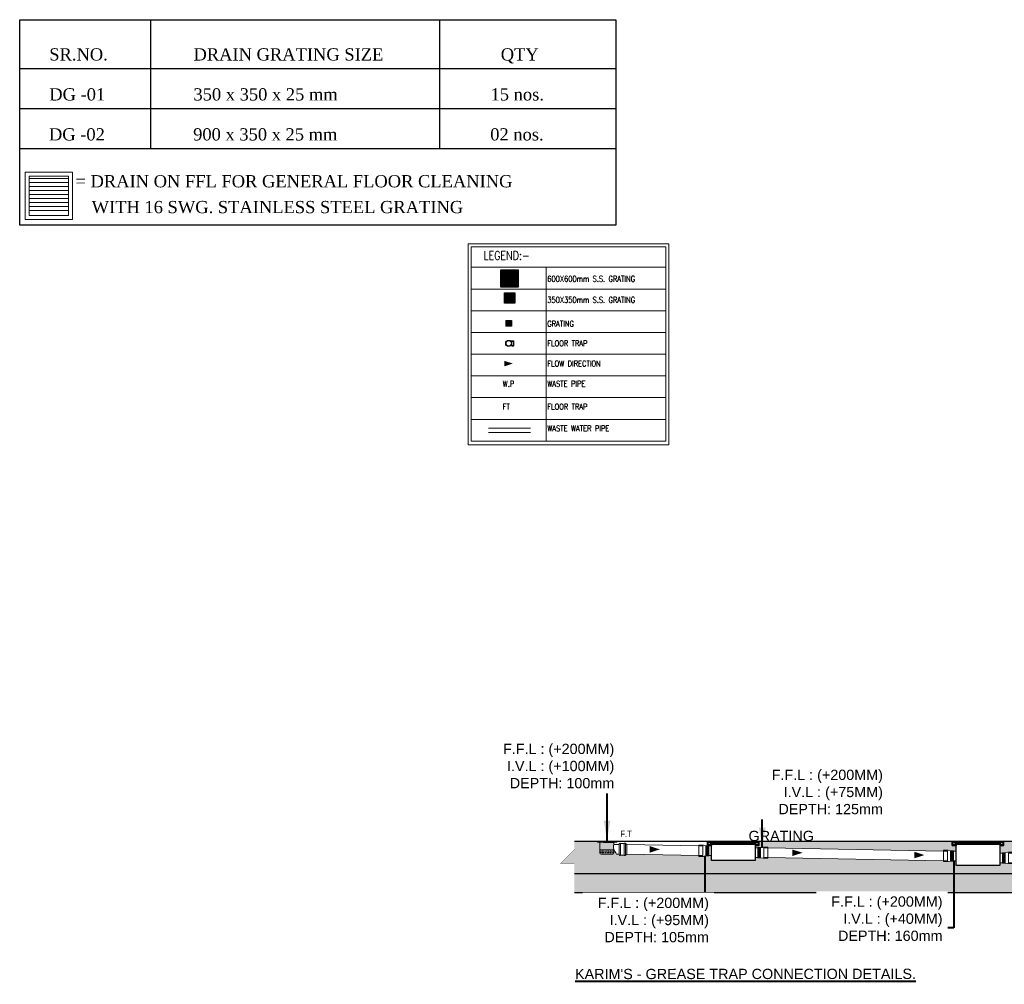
# Model space of a CAD drawing. Header units: inches. Extents: x 113025 to 158499, y 12149 to 30915.
# Tile 10 of 167: x 122604 to 122849, y 22280 to 22521. Entities that reach past the tile are written whole.
import ezdxf
from ezdxf.enums import TextEntityAlignment as Align

# ---------------------------------------------------------------- set-up
doc = ezdxf.new("R2010")
doc.units = ezdxf.units.IN
doc.header["$MEASUREMENT"] = 0
doc.linetypes.add('ACAD_ISO11W100', pattern=[33, 12, -3, 12, -3, 0, -3])
doc.layers.add('00-ABM-GRATING', color=160, linetype='Continuous')
doc.layers.add('SYM-GRATING', color=8, linetype='Continuous')
for name, color, linetype, lineweight in [('00-ABM-TEXT', 7, 'Continuous', 13), ('A-TEXTS', 4, 'Continuous', 0), ('BORDER', 7, 'Continuous', 40), ('CKD Dimensions', 3, 'Continuous', 0), ('eqp', 3, 'Continuous', 9), ('Flow Direction', 1, 'Continuous', 0), ('JMT SOIL PIPE', 4, 'Continuous', 0), ('JMT-P-WASTE', 3, 'Continuous', 0), ('P-Waste', 4, 'ACAD_ISO11W100', 0), ('P2 WASTE', 3, 'Continuous', 0), ('PP-SECTION LINE', 6, 'Continuous', 25), ('PP-TEXT', 7, 'Continuous', 40), ('PP-Waste Pipe', 3, 'Continuous', 25), ('TABLES', 7, 'Continuous', 13), ('WALLS', 7, 'Continuous', 30)]:
    doc.layers.add(name, color=color, linetype=linetype, lineweight=lineweight)
doc.styles.add('$0$JMT_150', font='romans.shx', dxfattribs={"width": 0.8, "height": 270})
doc.styles.get("Standard").update_dxf_attribs({"font": 'arial.ttf', "height": 6})
doc.styles.add('TIMES NEW ROMAN', font='times.ttf')
doc.styles.add('TXT1', font='times.ttf')
doc.styles.add('WMF-Arial1', font='arial.ttf')
doc.dimstyles.new('PP-DIM', dxfattribs={"dimtxt": 4, "dimasz": 1, "dimexe": 1, "dimexo": 1, "dimgap": 0.09, "dimtad": 0, "dimdec": 0, "dimzin": 0, "dimdsep": 46, "dimlunit": 4, "dimtxsty": 'TIMES NEW ROMAN', "dimblk": 'ARCHTICK', "dimcen": 0.09, "dimdle": 1, "dimclrd": 256, "dimclre": 256, "dimclrt": 256, "dimadec": 0, "dimazin": 0, "dimtfac": 1, "dimtdec": 4, "dimtofl": 0, "dimtmove": 1, "dimatfit": 3, "dimfxl": 1, "dimtolj": 1, "dimtzin": 0, "dimlwd": -1, "dimlwe": -1, "dimarcsym": 0})
pattern_1 = [(37.5, (106264.80735, 28272.1995), (-0.0102402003, 0.313224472), [0, -0.2470912, 0, -0.276352, 0, -0.26416]), (7.5, (106264.80735, 28272.1995), (0.287694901, 0.458768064), [0, -0.1332992, 0, -0.2227072, 0, -0.085344]), (327.5, (106264.6074, 28272.1995), (0.506235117, 0.000919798), [0, -0.08128, 0, -0.292608, 0, -0.382016]), (317.5, (106264.6074, 28272.1995), (0.48867613, 0.142674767), [0, -0.04064, 0, -0.1918208, 0, -0.219456])]

# ---------------------------------------------------------------- blocks, each defined once
blk = doc.blocks.new('300 grng')
at = {"layer": 'SYM-GRATING', "color": 151}
for points in [[(-150, -300), (300, -300), (300, 150), (-150, 150)], [(-125, -275), (275, -275), (275, 125), (-125, 125)], [(-70, -275), (-70, 125), (-95, 125), (-95, -275)], [(-25, -275), (-25, 125), (-50, 125), (-50, -275)], [(20, -275), (20, 125), (-5, 125), (-5, -275)], [(65, -275), (65, 125), (40, 125), (40, -275)], [(110, -275), (110, 125), (85, 125), (85, -275)], [(155, -275), (155, 125), (130, 125), (130, -275)], [(200, -275), (200, 125), (175, 125), (175, -275)], [(245, -275), (245, 125), (220, 125), (220, -275)]]:
    blk.add_lwpolyline(points, close=True, dxfattribs=at)
blk = doc.blocks.new('GRATING-PP')
at = {"linetype": 'Continuous', "lineweight": 0}
for p, q in [((-53, -50), (-53, 49)), ((-49, 52), (50, 52)), ((-39, 27), (-41, 27)), ((-41, 27), (-41, 19)), ((-39, 19), (-41, 19)), ((-41, 6), (-41, -7)), ((-39, 6), (-41, 6)), ((-39, 27), (-39, 19)), ((-39, 6), (-39, -7)), ((-36, 16), (-32, 16)), ((-36, 16), (-36, 14)), ((-36, 14), (-32, 14)), ((-32, 11), (-36, 11)), ((-36, 11), (-36, 9)), ((-32, 9), (-36, 9)), ((-32, 9), (-32, 11)), ((-30, 19), (-30, 27)), ((-28, 27), (-30, 27)), ((-30, 19), (-28, 19)), ((-30, -7), (-30, 6)), ((-30, 6), (-28, 6)), ((-28, 19), (-28, 27)), ((-28, -7), (-28, 6)), ((-27, 40), (-27, 38)), ((-19, 40), (-27, 40)), ((-19, 38), (-27, 38)), ((-27, 29), (-27, 27)), ((-27, 29), (-19, 29)), ((-27, 27), (-19, 27)), ((-24, 14), (-24, 19)), ((-22, 19), (-24, 19)), ((-22, 14), (-24, 14)), ((-24, -3), (-24, 2)), ((-22, 2), (-24, 2)), ((-22, 14), (-22, 19)), ((-22, -3), (-22, 2)), ((-19, 38), (-19, 40)), ((-19, 27), (-19, 29)), ((-19, 23), (-15, 23)), ((-19, 21), (-19, 23)), ((-19, 21), (-15, 21)), ((-15, 12), (-19, 12)), ((-19, 12), (-19, 10)), ((-15, 10), (-19, 10)), ((-19, 6), (-15, 6)), ((-19, 4), (-19, 6)), ((-19, 4), (-15, 4)), ((-17, 31), (-17, 36)), ((-15, 36), (-17, 36)), ((-17, 31), (-15, 31)), ((-15, 31), (-15, 36)), ((-15, 23), (-15, 21)), ((-15, 12), (-15, 10)), ((-15, 6), (-15, 4)), ((-13, 19), (-13, 14)), ((-10, 19), (-13, 19)), ((-13, 14), (-10, 14)), ((-13, 2), (-13, -3)), ((-10, 2), (-13, 2)), ((-11, 36), (-11, 31)), ((-9, 36), (-11, 36)), ((-11, 31), (-9, 31)), ((-10, 19), (-10, 14)), ((-10, 2), (-10, -3)), ((-9, 36), (-9, 31)), ((-7, 38), (-7, 40)), ((-7, 40), (7, 40)), ((-7, 38), (7, 38)), ((-7, 29), (7, 29)), ((-7, 29), (-7, 27)), ((-7, 27), (7, 27)), ((-7, 14), (-7, 19)), ((-5, 19), (-7, 19)), ((-5, 14), (-7, 14)), ((-7, -3), (-7, 2)), ((-5, 2), (-7, 2)), ((-5, 14), (-5, 19)), ((-5, -3), (-5, 2)), ((-2, 23), (2, 23)), ((-2, 21), (-2, 23)), ((-2, 21), (2, 21)), ((2, 12), (-2, 12)), ((-2, 12), (-2, 10)), ((2, 10), (-2, 10)), ((-2, 6), (2, 6)), ((-2, 4), (-2, 6)), ((-2, 4), (2, 4)), ((2, 23), (2, 21)), ((2, 12), (2, 10)), ((2, 6), (2, 4)), ((5, 19), (5, 14)), ((7, 19), (5, 19)), ((5, 14), (7, 14)), ((5, 2), (5, -3)), ((7, 2), (5, 2)), ((7, 40), (7, 38)), ((7, 29), (7, 27)), ((7, 19), (7, 14)), ((7, 2), (7, -3)), ((9, 31), (9, 36)), ((11, 36), (9, 36)), ((9, 31), (11, 31)), ((10, 14), (10, 19)), ((13, 19), (10, 19)), ((13, 14), (10, 14)), ((10, -3), (10, 2)), ((13, 2), (10, 2)), ((11, 31), (11, 36)), ((13, 14), (13, 19)), ((13, -3), (13, 2)), ((15, 31), (15, 36)), ((15, 36), (17, 36)), ((17, 31), (15, 31)), ((15, 23), (19, 23)), ((15, 21), (15, 23)), ((15, 21), (19, 21)), ((19, 12), (15, 12)), ((15, 12), (15, 10)), ((19, 10), (15, 10)), ((15, 6), (19, 6)), ((15, 4), (15, 6)), ((15, 4), (19, 4)), ((17, 31), (17, 36)), ((19, 40), (27, 40)), ((19, 38), (19, 40)), ((19, 38), (27, 38)), ((27, 29), (19, 29)), ((19, 27), (19, 29)), ((27, 27), (19, 27)), ((19, 23), (19, 21)), ((19, 12), (19, 10)), ((19, 6), (19, 4)), ((22, 19), (22, 14)), ((24, 19), (22, 19)), ((22, 14), (24, 14)), ((22, 2), (22, -3)), ((24, 2), (22, 2)), ((24, 19), (24, 14)), ((24, 2), (24, -3)), ((27, 40), (27, 38)), ((27, 29), (27, 27)), ((28, 19), (28, 27)), ((28, 27), (30, 27)), ((30, 19), (28, 19)), ((28, -7), (28, 6)), ((30, 6), (28, 6)), ((30, 19), (30, 27)), ((30, -7), (30, 6)), ((36, 16), (32, 16)), ((36, 14), (32, 14)), ((32, 11), (36, 11)), ((32, 9), (32, 11)), ((32, 9), (36, 9)), ((36, 16), (36, 14)), ((36, 11), (36, 9)), ((39, 27), (39, 19)), ((39, 27), (41, 27)), ((39, 19), (41, 19)), ((39, 6), (39, -7)), ((39, 6), (41, 6)), ((41, 27), (41, 19)), ((41, 6), (41, -7)), ((53, 49), (53, -49)), ((49, -53), (-50, -53)), ((-41, -7), (-39, -7)), ((-41, -28), (-41, -20)), ((-39, -20), (-41, -20)), ((-39, -28), (-41, -28)), ((-39, -28), (-39, -20)), ((-36, -10), (-32, -10)), ((-36, -10), (-36, -12)), ((-36, -12), (-32, -12)), ((-36, -18), (-36, -16)), ((-36, -16), (-32, -16)), ((-36, -18), (-32, -18)), ((-32, -10), (-32, -12)), ((-30, -7), (-28, -7)), ((-30, -20), (-28, -20)), ((-30, -20), (-30, -28)), ((-28, -28), (-30, -28)), ((-28, -20), (-28, -28)), ((-27, -28), (-19, -28)), ((-27, -30), (-27, -28)), ((-27, -30), (-19, -30)), ((-27, -41), (-27, -39)), ((-19, -39), (-27, -39)), ((-19, -41), (-27, -41)), ((-22, -3), (-24, -3)), ((-24, -20), (-24, -15)), ((-22, -15), (-24, -15)), ((-22, -20), (-24, -20)), ((-22, -20), (-22, -15)), ((-15, -5), (-19, -5)), ((-19, -5), (-19, -7)), ((-15, -7), (-19, -7)), ((-19, -11), (-15, -11)), ((-19, -13), (-19, -11)), ((-19, -13), (-15, -13)), ((-15, -22), (-19, -22)), ((-19, -22), (-19, -24)), ((-15, -24), (-19, -24)), ((-19, -28), (-19, -30)), ((-19, -39), (-19, -41)), ((-17, -32), (-17, -37)), ((-17, -32), (-15, -32)), ((-15, -37), (-17, -37)), ((-15, -5), (-15, -7)), ((-15, -11), (-15, -13)), ((-15, -22), (-15, -24)), ((-15, -32), (-15, -37)), ((-13, -3), (-10, -3)), ((-13, -15), (-13, -20)), ((-10, -15), (-13, -15)), ((-13, -20), (-10, -20)), ((-11, -37), (-11, -32)), ((-11, -32), (-9, -32)), ((-9, -37), (-11, -37)), ((-10, -15), (-10, -20)), ((-9, -37), (-9, -32)), ((-5, -3), (-7, -3)), ((-7, -20), (-7, -15)), ((-5, -15), (-7, -15)), ((-5, -20), (-7, -20)), ((-7, -28), (7, -28)), ((-7, -30), (-7, -28)), ((-7, -30), (7, -30)), ((7, -39), (-7, -39)), ((-7, -39), (-7, -41)), ((7, -41), (-7, -41)), ((-5, -20), (-5, -15)), ((2, -5), (-2, -5)), ((-2, -5), (-2, -7)), ((2, -7), (-2, -7)), ((-2, -11), (2, -11)), ((-2, -13), (-2, -11)), ((-2, -13), (2, -13)), ((2, -22), (-2, -22)), ((-2, -22), (-2, -24)), ((2, -24), (-2, -24)), ((2, -5), (2, -7)), ((2, -11), (2, -13)), ((2, -22), (2, -24)), ((5, -3), (7, -3)), ((5, -15), (5, -20)), ((7, -15), (5, -15)), ((5, -20), (7, -20)), ((7, -15), (7, -20)), ((7, -30), (7, -28)), ((7, -39), (7, -41)), ((9, -32), (9, -37)), ((9, -32), (11, -32)), ((9, -37), (11, -37)), ((13, -3), (10, -3)), ((10, -20), (10, -15)), ((13, -15), (10, -15)), ((13, -20), (10, -20)), ((11, -32), (11, -37)), ((13, -20), (13, -15)), ((19, -5), (15, -5)), ((15, -5), (15, -7)), ((19, -7), (15, -7)), ((15, -11), (19, -11)), ((15, -13), (15, -11)), ((15, -13), (19, -13)), ((19, -22), (15, -22)), ((15, -22), (15, -24)), ((19, -24), (15, -24)), ((15, -32), (15, -37)), ((17, -32), (15, -32)), ((15, -37), (17, -37)), ((17, -32), (17, -37)), ((19, -5), (19, -7)), ((19, -11), (19, -13)), ((19, -22), (19, -24)), ((27, -28), (19, -28)), ((19, -28), (19, -30)), ((27, -30), (19, -30)), ((19, -39), (19, -41)), ((19, -39), (27, -39)), ((19, -41), (27, -41)), ((22, -3), (24, -3)), ((22, -15), (22, -20)), ((24, -15), (22, -15)), ((22, -20), (24, -20)), ((24, -15), (24, -20)), ((27, -30), (27, -28)), ((27, -41), (27, -39)), ((30, -7), (28, -7)), ((28, -20), (28, -28)), ((30, -20), (28, -20)), ((28, -28), (30, -28)), ((30, -20), (30, -28)), ((36, -10), (32, -10)), ((32, -10), (32, -12)), ((36, -12), (32, -12)), ((36, -16), (32, -16)), ((36, -18), (32, -18)), ((36, -10), (36, -12)), ((36, -18), (36, -16)), ((41, -7), (39, -7)), ((39, -20), (41, -20)), ((39, -28), (39, -20)), ((39, -28), (41, -28)), ((41, -28), (41, -20))]:
    blk.add_line(p, q, dxfattribs=at)
at = {"lineweight": 0}
blk.add_circle((0, 0), 0.124, dxfattribs=at)
at = {"linetype": 'Continuous', "lineweight": 0}
for centre, radius, start, end in [((-49, 49), 3.41, 90, 180), ((-27, 27), 13.4, 90, 180), ((-36, 19), 4.32, 180, 270), ((-36, 6), 4.32, 90, 180), ((-27, 27), 11.4, 90, 180), ((-36, 19), 2.27, 180, 270), ((-36, 6), 2.27, 90, 180), ((-32, 19), 4.32, 270, 360), ((-32, 19), 2.27, 270, 360), ((-32, 6), 4.32, 360, 90), ((-32, 6), 2.27, 360, 90), ((-27, 27), 2.27, 90, 180), ((-27, 27), 0.227, 90, 180), ((-19, 19), 4.32, 90, 180), ((-19, 14), 4.32, 180, 270), ((-19, 2), 4.32, 90, 180), ((-19, 19), 2.27, 90, 180), ((-19, 19), 2.27, 90, 180), ((-19, 14), 2.27, 180, 270), ((-19, 2), 2.27, 90, 180), ((-19, 2), 2.27, 90, 180), ((-19, 36), 4.32, 360, 90), ((-19, 36), 2.27, 360, 90), ((-19, 31), 4.32, 270, 360), ((-19, 31), 2.27, 270, 360), ((-15, 19), 4.32, 360, 90), ((-15, 19), 2.27, 360, 90), ((-15, 14), 2.27, 270, 360), ((-15, 14), 4.32, 270, 0), ((-15, 2), 4.32, 360, 90), ((-15, 2), 2.27, 360, 90), ((-7, 36), 4.32, 90, 180), ((-7, 31), 4.32, 180, 270), ((-7, 36), 2.27, 90, 180), ((-7, 31), 2.27, 180, 270), ((-2, 19), 4.32, 90, 180), ((-2, 14), 4.32, 180, 270), ((-2, 2), 4.32, 90, 180), ((-2, 19), 2.27, 90, 180), ((-2, 19), 2.27, 90, 180), ((-2, 14), 2.27, 180, 270), ((-2, 2), 2.27, 90, 180), ((-2, 2), 2.27, 90, 180), ((2, 19), 4.32, 360, 90), ((2, 19), 2.27, 360, 90), ((2, 14), 2.27, 270, 0), ((2, 14), 4.32, 270, 0), ((2, 2), 4.32, 360, 90), ((2, 2), 2.27, 360, 90), ((7, 36), 4.32, 360, 90), ((7, 36), 2.27, 360, 90), ((7, 31), 4.32, 270, 360), ((7, 31), 2.27, 270, 360), ((15, 19), 4.32, 90, 180), ((15, 14), 4.32, 180, 270), ((15, 2), 4.32, 90, 180), ((15, 19), 2.27, 90, 180), ((15, 14), 2.27, 180, 270), ((15, 2), 2.27, 90, 180), ((15, 2), 2.27, 90, 180), ((19, 36), 4.32, 90, 180), ((19, 31), 4.32, 180, 270), ((19, 36), 2.27, 90, 180), ((19, 31), 2.27, 180, 270), ((19, 19), 4.32, 360, 90), ((19, 19), 2.27, 360, 90), ((19, 14), 2.27, 270, 0), ((19, 14), 4.32, 270, 0), ((19, 2), 4.32, 360, 90), ((19, 2), 2.27, 360, 90), ((27, 27), 13.4, 0, 90), ((27, 27), 11.4, 0, 90), ((27, 27), 2.27, 0, 90), ((27, 27), 0.227, 0, 90), ((32, 19), 4.32, 180, 270), ((32, 6), 4.32, 90, 180), ((32, 19), 2.27, 180, 270), ((32, 6), 2.27, 90, 180), ((36, 19), 2.27, 270, 0), ((36, 19), 4.32, 270, 0), ((36, 6), 4.32, 360, 90), ((36, 6), 2.27, 360, 90), ((50, 49), 2.84, 360, 90), ((-50, -50), 2.49, 171.2591, 278.7567), ((-36, -7), 4.32, 180, 270), ((-36, -20), 4.32, 90, 180), ((-27, -28), 13.4, 180, 270), ((-36, -7), 2.27, 180, 270), ((-36, -20), 2.27, 90, 180), ((-27, -28), 11.4, 180, 270), ((-32, -7), 4.32, 270, 360), ((-32, -7), 2.27, 270, 360), ((-32, -20), 4.32, 360, 90), ((-32, -20), 2.27, 360, 90), ((-27, -28), 2.27, 180, 270), ((-27, -28), 0.227, 180, 270), ((-19, -3), 4.32, 180, 270), ((-19, -15), 4.32, 90, 180), ((-19, -20), 4.32, 180, 270), ((-19, -3), 2.27, 180, 270), ((-19, -15), 2.27, 90, 180), ((-19, -15), 2.27, 90, 180), ((-19, -20), 2.27, 180, 270), ((-19, -32), 4.32, 360, 90), ((-19, -32), 2.27, 360, 90), ((-19, -37), 4.32, 270, 0), ((-19, -37), 2.27, 270, 0), ((-15, -3), 2.27, 270, 360), ((-15, -3), 4.32, 270, 0), ((-15, -15), 4.32, 360, 90), ((-15, -15), 2.27, 360, 90), ((-15, -20), 2.27, 270, 360), ((-15, -20), 4.32, 270, 0), ((-7, -32), 4.32, 90, 180), ((-7, -37), 4.32, 180, 270), ((-7, -32), 2.27, 90, 180), ((-7, -37), 2.27, 180, 270), ((-2, -3), 4.32, 180, 270), ((-2, -15), 4.32, 90, 180), ((-2, -20), 4.32, 180, 270), ((-2, -3), 2.27, 180, 270), ((-2, -15), 2.27, 90, 180), ((-2, -15), 2.27, 90, 180), ((-2, -20), 2.27, 180, 270), ((2, -3), 2.27, 270, 0), ((2, -3), 4.32, 270, 0), ((2, -15), 4.32, 360, 90), ((2, -15), 2.27, 360, 90), ((2, -20), 2.27, 270, 0), ((2, -20), 4.32, 270, 0), ((7, -32), 4.32, 360, 90), ((7, -32), 2.27, 360, 90), ((7, -37), 2.27, 269.679, 359.679), ((7, -37), 4.32, 269.679, 359.679), ((15, -3), 4.32, 180, 270), ((15, -15), 4.32, 90, 180), ((15, -20), 4.32, 180, 270), ((15, -3), 2.27, 180, 270), ((15, -15), 2.27, 90, 180), ((15, -15), 2.27, 90, 180), ((15, -20), 2.27, 180, 270), ((19, -32), 4.32, 90, 180), ((19, -37), 4.32, 180, 270), ((19, -32), 2.27, 90, 180), ((19, -37), 2.27, 180, 270), ((19, -3), 2.27, 270, 0), ((19, -3), 4.32, 270, 0), ((19, -15), 4.32, 360, 90), ((19, -15), 2.27, 360, 90), ((19, -20), 2.27, 270, 0), ((19, -20), 4.32, 270, 0), ((27, -28), 2.27, 270, 360), ((27, -28), 0.227, 270, 360), ((27, -28), 13.4, 270, 360), ((27, -28), 11.4, 270, 360), ((32, -7), 4.32, 180, 270), ((32, -20), 4.32, 90, 180), ((32, -7), 2.27, 180, 270), ((32, -20), 2.27, 90, 180), ((36, -7), 2.27, 270, 0), ((36, -7), 4.32, 270, 0), ((36, -20), 4.32, 360, 90), ((36, -20), 2.27, 360, 90), ((49, -49), 3.41, 270, 360)]:
    blk.add_arc(centre, radius, start, end, dxfattribs=at)
blk = doc.blocks.new('NAHANI TRAP-PP')
at = {"linetype": 'Continuous', "lineweight": 25, "ltscale": 0.005}
for p, q in [((52, 37), (37, 37)), ((54, 33), (41, 33)), ((58, 37), (54, 33)), ((58, -38), (58, 37)), ((58, 37), (91, 37)), ((52, -38), (36, -38)), ((54, -33), (40, -33)), ((58, -38), (54, -33)), ((58, -38), (91, -38))]:
    blk.add_line(p, q, dxfattribs=at)
at = {"linetype": 'Continuous', "lineweight": 25}
for p, q in [((57, 42), (52, 37)), ((57, 42), (91, 42)), ((91, -42), (91, 42)), ((57, -42), (52, -38)), ((57, -42), (91, -42))]:
    blk.add_line(p, q, dxfattribs=at)
at = {"linetype": 'Continuous', "lineweight": 25, "ltscale": 0.005}
for radius in [52.3, 47.9]:
    blk.add_circle((0, 0), radius, dxfattribs=at)
blk = doc.blocks.new('zw$ED55')
at = {"layer": '00-ABM-GRATING', "lineweight": 0}
for p, q in [((20.1, -77.3), (20.1, 1.7)), ((23.1, -77.3), (23.1, 1.7)), ((26.2, -77.3), (26.2, 1.7)), ((29.3, -77.3), (29.3, 1.7)), ((32.3, -77.3), (32.3, 1.7)), ((35.4, -77.3), (35.4, 1.7)), ((38.4, -77.3), (38.4, 1.7)), ((97.9, -81.4), (97.9, 6.4))]:
    blk.add_line(p, q, dxfattribs=at)
at = {"layer": '00-ABM-GRATING', "lineweight": 0, "flags": 128}
blk.add_lwpolyline([(0, -75), (42.5, -75), (42.5, 0), (0, 0)], close=True, dxfattribs=at)
for points in [[(20.1, 1.7), (39.6, 1.7), (61.9, 6.4), (97.9, 6.4)], [(97.9, 6.4), (97.9, 0), (66.4, 0)], [(66.4, -75), (66.4, 0)], [(97.9, -81.4), (97.9, -75), (66.4, -75)], [(20.1, -77.3), (39.6, -77.3), (61.9, -81.4), (97.9, -81.4)]]:
    blk.add_lwpolyline(points, dxfattribs=at)
blk = doc.blocks.new('_ArchTick')
at = {"color": 0, "linetype": 'ByBlock', "const_width": 0.15}
blk.add_lwpolyline([(-0.5, -0.5), (0.5, 0.5)], dxfattribs=at)

msp = doc.modelspace()

# ---------------------------------------------------------------- hatches: boundary and pattern name
at = {"layer": 'BORDER'}
h = msp.add_hatch(dxfattribs=at)
h.set_pattern_fill('ANSI31', color=1, scale=0.004425, style=0)
h.set_pattern_definition([(45, (122540.30798867, 22115.45125964), (-0.0003911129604, 0.0003911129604), [])])
h.paths.add_polyline_path([(122774.94, 22315.94), (122774.9, 22315.94), (122774.9, 22315.02), (122775.84, 22315.02), (122775.83, 22315.04), (122774.94, 22315.04)])
h = msp.add_hatch(dxfattribs=at)
h.set_pattern_fill('ANSI31', color=1, scale=0.004425, style=0)
h.set_pattern_definition([(45, (122542.23515625, 22115.45125964), (-0.0003911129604, 0.0003911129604), [])])
h.paths.add_polyline_path([(122787.62, 22315.07), (122786.76, 22315.07), (122786.75, 22315.04), (122787.65, 22315.04), (122787.65, 22315.94), (122787.62, 22315.94)])
h = msp.add_hatch(dxfattribs=at)
h.set_pattern_fill('ANSI31', color=1, scale=0.004425, style=0)
h.set_pattern_definition([(45, (122601.24750585, 22115.45125964), (-0.0003911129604, 0.0003911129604), [])])
h.paths.add_polyline_path([(122835.88, 22315.94), (122835.84, 22315.94), (122835.84, 22315.02), (122836.78, 22315.02), (122836.77, 22315.04), (122835.88, 22315.04)])
h = msp.add_hatch(dxfattribs=at)
h.set_pattern_fill('ANSI31', color=1, scale=0.004425, style=0)
h.set_pattern_definition([(45, (122603.17467343, 22115.45125964), (-0.0003911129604, 0.0003911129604), [])])
h.paths.add_polyline_path([(122848.56, 22315.07), (122847.7, 22315.07), (122847.69, 22315.04), (122848.59, 22315.04), (122848.59, 22315.94), (122848.56, 22315.94)])
at = {"layer": 'CKD Dimensions', "ltscale": 0.25}
h = msp.add_hatch(dxfattribs=at)
h.set_pattern_fill('AR-SAND', color=251, scale=0.0064)
h.set_pattern_definition(pattern_1)
h.paths.add_polyline_path([(122738.24, 22310.5), (122741.88, 22314.12), (122741.68, 22314.12), (122741.68, 22316.04), (122747.44, 22316.04), (122747.44, 22315.78), (122748.09, 22315.78, 0.414202), (122748.03, 22315.72, 1), (122748.16, 22315.72, 0.414214), (122748.09, 22315.78), (122751.49, 22315.78, 2.414214), (122751.55, 22315.72), (122751.55, 22315.23, 0.240857), (122751.55, 22314.06), (122751.55, 22313.92), (122748.03, 22313.92), (122748.03, 22313.15, 0.414214), (122748.35, 22312.83), (122751.23, 22312.83, 0.414214), (122751.55, 22313.15), (122751.55, 22313.92), (122751.55, 22314.06, 0.051456), (122752.19, 22312.83), (122752.86, 22312.83), (122752.86, 22312.75, 0.787099), (122753.22, 22312.61), (122754.13, 22312.61, 1), (122754.39, 22312.61), (122754.74, 22312.84), (122772.68, 22312.48), (122772.68, 22312.27), (122773.83, 22312.27), (122774.45, 22312.39), (122774.54, 22312.4), (122775.17, 22312.4), (122775.17, 22312.42), (122775.82, 22312.41), (122775.82, 22311.24), (122786.73, 22311.24), (122786.73, 22312), (122787.37, 22312), (122787.37, 22311.92), (122787.96, 22311.92), (122788, 22311.92), (122788.71, 22311.79), (122789.86, 22311.79), (122789.86, 22312), (122833.63, 22311.18), (122833.63, 22310.98), (122834.78, 22310.98), (122835.5, 22311.11), (122836.12, 22311.11), (122836.12, 22311.18), (122836.77, 22311.18), (122836.77, 22310.02), (122847.67, 22310.02), (122847.67, 22310.7), (122848.31, 22310.7), (122848.31, 22310.63), (122848.94, 22310.63), (122849.65, 22310.5), (122850.8, 22310.5), (122850.8, 22310.7), (122919.4, 22309.84), (122919.4, 22309.64), (122920.55, 22309.64), (122921.27, 22309.77), (122921.89, 22309.77), (122921.89, 22309.84), (122922.53, 22309.84), (122922.53, 22308.04), (122741.68, 22308.04), (122741.68, 22310.5)])
h = msp.add_hatch(dxfattribs=at)
h.set_pattern_fill('AR-SAND', color=251, scale=0.0064)
h.set_pattern_definition(pattern_1)
h.paths.add_polyline_path([(122848.64, 22316.04), (122921.57, 22316.04), (122921.57, 22315.84), (122921.57, 22315.21), (122921.57, 22315.21), (122921.57, 22314.97), (122922.53, 22314.97), (122922.53, 22312.24), (122921.89, 22312.24), (122921.89, 22312.29), (122921.79, 22312.29), (122921.7, 22312.29), (122921.6, 22312.29), (122921.5, 22312.29), (122921.4, 22312.29), (122921.3, 22312.29), (122921.27, 22312.29), (122920.55, 22312.44), (122919.4, 22312.44), (122919.4, 22312.24), (122850.8, 22313.1), (122850.8, 22313.31), (122849.65, 22313.31), (122848.94, 22313.16), (122848.9, 22313.16), (122848.8, 22313.16), (122848.7, 22313.16), (122848.6, 22313.16), (122848.51, 22313.16), (122848.41, 22313.16), (122848.31, 22313.16), (122848.31, 22313.1), (122847.67, 22313.1), (122847.67, 22315), (122848.64, 22315), (122848.64, 22315.21), (122848.64, 22315.84)])
h.paths.add_polyline_path([(122787.7, 22316.04), (122835.81, 22316.04), (122835.81, 22315.84), (122835.81, 22315.21), (122835.81, 22315.21), (122835.81, 22314.97), (122836.77, 22314.97), (122836.77, 22313.58), (122836.12, 22313.58), (122836.12, 22313.64), (122836.02, 22313.64), (122835.93, 22313.64), (122835.83, 22313.64), (122835.73, 22313.64), (122835.63, 22313.64), (122835.53, 22313.64), (122835.5, 22313.64), (122834.78, 22313.79), (122833.63, 22313.79), (122833.63, 22313.58), (122789.86, 22314.4), (122789.86, 22314.6), (122788.71, 22314.6), (122788, 22314.45), (122787.96, 22314.45), (122787.86, 22314.45), (122787.76, 22314.45), (122787.66, 22314.45), (122787.57, 22314.45), (122787.47, 22314.45), (122787.37, 22314.45), (122787.37, 22314.4), (122786.73, 22314.4), (122786.73, 22315), (122787.7, 22315), (122787.7, 22315.21), (122787.7, 22315.84)])
at = {"layer": 'JMT SOIL PIPE', "linetype": 'Continuous', "ltscale": 2}
h = msp.add_hatch(dxfattribs=at)
h.set_pattern_fill('FLEX', color=4, scale=0.426847, angle=180, style=0)
h.set_pattern_definition([(180, (218149.31698, 44299.83384), (0, 0.3201353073), [0.3201353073, -0.3201353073]), (135, (218148.99684, 44299.83384), (-2e-17, 0.32013530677), [0.0800338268, -0.2926720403, 0.0800338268, -0.4527396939])])
edge = h.paths.add_edge_path()
edge.add_line((122751.55, 22313.92), (122751.55, 22313.15))
edge.add_ellipse((122751.23, 22313.15), major_axis=(-0.226, 0.226), ratio=1, start_angle=135, end_angle=225, ccw=False)
edge.add_line((122751.23, 22312.83), (122748.35, 22312.83))
edge.add_ellipse((122748.35, 22313.15), major_axis=(0.226, 0.226), ratio=1, start_angle=135, end_angle=225, ccw=False)
edge.add_line((122748.03, 22313.15), (122748.03, 22313.92))
edge.add_line((122748.03, 22313.92), (122751.55, 22313.92))
at = {"layer": 'PP-SECTION LINE', "ltscale": 0.25}
h = msp.add_hatch(dxfattribs=at)
h.set_pattern_fill('AR-CONC', color=251, scale=0.032)
h.set_pattern_definition([(50, (109391.669, 18676.5916), (5.8299094, -0.5100507), [0.6096, -6.7056]), (355, (109391.669, 18676.5916), (-1.1277704, 6.1138126), [0.48768, -5.36448]), (100.451, (109392.1546, 18676.549), (4.70216, 5.603734), [0.51808, -5.69888]), (46.1842, (109391.669, 18678.217), (8.6745293, -1.3453545), [0.9144, -10.0584]), (96.6356, (109392.392, 18678.105), (7.5969355, 7.917618), [0.77712, -8.54832]), (351.184, (109391.669, 18678.217), (7.5969474, 7.917604), [0.73152, -8.04672]), (21, (109392.4816, 18677.811), (4.8516762, -3.2724966), [0.6096, -6.7056]), (326, (109392.4816, 18677.811), (1.977665, 5.894015), [0.48768, -5.36448]), (71.4514, (109392.886, 18677.538), (6.8293277, 2.6215314), [0.51808, -5.69888]), (37.5, (109391.6688, 18676.5916), (0.0988353, 2.70576124), [0, -5.299456, 0, -5.44576, 0, -5.3848]), (7.5, (109391.6688, 18676.5916), (2.1382292, 3.2057784), [0, -3.104896, 0, -5.177536, 0, -2.05232]), (327.5, (109389.8562, 18676.5916), (4.33889905, -0.1833198), [0, -2.032, 0, -6.33984, 0, -8.41248]), (317.5, (109389.0434, 18676.5916), (4.7401338, 0.8136477), [0, -2.6416, 0, -4.210304, 0, -5.97408])])
h.paths.add_polyline_path([(122741.68, 22303.24), (122951.04, 22303.24), (122951.04, 22308.04), (122741.68, 22308.04)])

# ---------------------------------------------------------------- linework, layer by layer
at = {"ltscale": 20}
for p, q in [((122603.53, 22520.71), (122751, 22520.71)), ((122636.08, 22520.71), (122636.08, 22488.6)), ((122708.1, 22520.71), (122708.1, 22488.6)), ((122603.53, 22508.52), (122751.98, 22508.52)), ((122603.53, 22498.56), (122751.98, 22498.56)), ((122603.53, 22488.6), (122751.98, 22488.6))]:
    msp.add_line(p, q, dxfattribs=at)
at = {"color": 7}
for p, q in [((122741.68, 22316.04), (122951.1, 22316.04)), ((122748.94, 22315.84), (122751.71, 22315.84)), ((122749.1, 22316.04), (122750.48, 22316.04)), ((122741.68, 22308.04), (122951.1, 22308.04)), ((122741.68, 22303.24), (122951.1, 22303.24))]:
    msp.add_line(p, q, dxfattribs=at)
at = {"ltscale": 20}
msp.add_lwpolyline([(122603.53, 22520.71), (122751.98, 22520.71), (122751.98, 22469.51), (122603.53, 22469.51)], close=True, dxfattribs=at)
at = {"const_width": 0.064, "flags": 128}
msp.add_lwpolyline([(122741.68, 22298.69), (122741.68, 22310.5), (122738.24, 22310.5), (122741.88, 22314.12), (122741.68, 22314.12), (122741.68, 22326.36)], dxfattribs=at)
at = {"layer": '00-ABM-TEXT'}
for p, q in [((122764.47, 22459.03), (122716, 22459.03)), ((122764.47, 22459.03), (122716, 22459.03)), ((122764.47, 22459.03), (122716, 22459.03)), ((122764.47, 22459.03), (122716, 22459.03)), ((122734.66, 22415.73), (122734.66, 22459.03)), ((122764.47, 22453.61), (122716, 22453.61)), ((122764.47, 22448.18), (122716, 22448.18)), ((122764.47, 22442.79), (122716, 22442.79)), ((122764.47, 22437.38), (122716, 22437.38)), ((122764.47, 22431.97), (122716, 22431.97)), ((122764.47, 22426.55), (122716, 22426.55)), ((122764.47, 22426.55), (122716, 22426.55)), ((122764.47, 22421.14), (122716, 22421.14)), ((122764.47, 22421.14), (122716, 22421.14)), ((122764.47, 22415.73), (122716, 22415.73))]:
    msp.add_line(p, q, dxfattribs=at)
msp.add_lwpolyline([(122765.22, 22414.81), (122715.25, 22414.81), (122715.25, 22464.88), (122765.22, 22464.88)], close=True, dxfattribs=at)
msp.add_lwpolyline([(122716, 22415.73), (122716, 22464.13), (122764.47, 22464.13), (122764.47, 22415.73)], dxfattribs=at)
at = {"layer": 'BORDER', "color": 4}
for p, q in [((122775.61, 22315.38), (122786.96, 22315.38)), ((122836.55, 22315.38), (122847.9, 22315.38))]:
    msp.add_line(p, q, dxfattribs=at)
at = {"layer": 'eqp', "color": 4}
for p, q in [((122604.93, 22482.7), (122604.93, 22470.92)), ((122616.71, 22482.7), (122604.93, 22482.7)), ((122616.71, 22470.92), (122616.71, 22482.7)), ((122605.91, 22481.72), (122605.91, 22471.9)), ((122615.72, 22481.72), (122605.91, 22481.72)), ((122605.91, 22481.71), (122615.72, 22481.71)), ((122605.91, 22481.11), (122615.72, 22481.11)), ((122605.91, 22480.12), (122615.72, 22480.12)), ((122615.72, 22471.9), (122615.72, 22481.72)), ((122605.91, 22479.12), (122615.72, 22479.12)), ((122605.91, 22478.12), (122610.4, 22478.12)), ((122610.4, 22478.12), (122611.23, 22478.12)), ((122611.23, 22478.12), (122615.72, 22478.12)), ((122605.91, 22477.13), (122609.41, 22477.13)), ((122605.91, 22476.13), (122609.47, 22476.13)), ((122605.91, 22475.13), (122615.72, 22475.13)), ((122609.41, 22477.13), (122612.23, 22477.13)), ((122609.47, 22476.13), (122612.17, 22476.13)), ((122612.17, 22476.13), (122615.72, 22476.13)), ((122612.23, 22477.13), (122615.72, 22477.13)), ((122605.91, 22474.14), (122615.72, 22474.14)), ((122605.91, 22473.14), (122615.72, 22473.14)), ((122604.93, 22470.92), (122616.71, 22470.92)), ((122605.91, 22471.9), (122615.72, 22471.9))]:
    msp.add_line(p, q, dxfattribs=at)
at = {"layer": 'Flow Direction'}
for points in [[(122726.38, 22435.04, 0, 1.34, 0), (122724.28, 22435.04, 1.34, 1.34, 0)], [(122763, 22314.02, 0, 1.64, 0), (122760.44, 22314.02, 1.64, 1.64, 0)], [(122798.52, 22313.18, 0, 1.64, 0), (122795.96, 22313.18, 1.64, 1.64, 0)], [(122828.89, 22312.61, 0, 1.64, 0), (122826.33, 22312.61, 1.64, 1.64, 0)]]:
    msp.add_lwpolyline(points, format="xyseb", dxfattribs=at)
at = {"layer": 'JMT-P-WASTE'}
for p, q in [((122748.03, 22315.72), (122748.03, 22313.15)), ((122751.55, 22315.72), (122751.55, 22315.23)), ((122751.55, 22315.23), (122752.86, 22315.23)), ((122751.55, 22314.06), (122751.55, 22313.15)), ((122748.35, 22312.83), (122751.23, 22312.83)), ((122752.19, 22312.83), (122752.86, 22312.83))]:
    msp.add_line(p, q, dxfattribs=at)
at = {"layer": 'JMT-P-WASTE', "color": 3}
msp.add_line((122748.09, 22315.78), (122751.49, 22315.78), dxfattribs=at)
at = {"layer": 'JMT-P-WASTE', "color": 8}
msp.add_line((122748.03, 22313.92), (122751.55, 22313.92), dxfattribs=at)
at = {"layer": 'JMT-P-WASTE', "color": 3}
for centre, start, end in [((122748.09, 22315.72), 90, 180), ((122751.49, 22315.72), 0, 90)]:
    msp.add_arc(centre, 0.064, start, end, dxfattribs=at)
at = {"layer": 'JMT-P-WASTE'}
for centre, radius, start, end in [((122752.7, 22314.65), 1.29, 152.9157, 207.0843), ((122757.81, 22316.55), 6.73, 201.7105, 213.4929), ((122748.35, 22313.15), 0.32, 180, 270), ((122751.23, 22313.15), 0.32, 270, 0)]:
    msp.add_arc(centre, radius, start, end, dxfattribs=at)
at = {"layer": 'P-Waste', "color": 3}
for p, q in [((122748.15, 22316.04), (122748.15, 22316.02)), ((122748.15, 22316.02), (122748.56, 22316.02)), ((122751.54, 22316.02), (122751.13, 22316.02)), ((122751.54, 22316.04), (122751.54, 22316.02))]:
    msp.add_line(p, q, dxfattribs=at)
msp.add_lwpolyline([(122748.56, 22316.04), (122747.44, 22316.04), (122747.44, 22315.78), (122752.24, 22315.78), (122752.24, 22316.04), (122751.12, 22316.04)], dxfattribs=at)
msp.add_arc((122749.84, 22320.2), 4.35, 252.8979, 287.1021, dxfattribs=at)
at = {"layer": 'P2 WASTE'}
for p, q in [((122720.28, 22418.97), (122730.77, 22418.97)), ((122720.28, 22417.89), (122730.77, 22417.89)), ((122753.22, 22315.45), (122753.22, 22312.61)), ((122753.22, 22315.45), (122754.13, 22315.45)), ((122754.13, 22315.45), (122754.13, 22312.61)), ((122754.39, 22315.45), (122754.39, 22312.61)), ((122754.39, 22315.45), (122754.74, 22315.25)), ((122754.74, 22312.84), (122754.74, 22315.25)), ((122754.74, 22315.25), (122772.69, 22314.88)), ((122789.86, 22314.4), (122833.63, 22313.58)), ((122753.22, 22312.61), (122754.13, 22312.61)), ((122754.39, 22312.61), (122754.74, 22312.84)), ((122754.74, 22312.84), (122772.69, 22312.48)), ((122833.63, 22311.18), (122789.86, 22312))]:
    msp.add_line(p, q, dxfattribs=at)
msp.add_lwpolyline([(122752.86, 22315.32), (122752.86, 22314.05), (122752.86, 22312.75)], dxfattribs=at)
for centre, radius, start, end in [((122753.06, 22315.34), 0.198, 33.5152, 186.3402), ((122754.26, 22315.45), 0.131, 0, 180), ((122753.06, 22312.72), 0.198, 173.6598, 326.4848), ((122754.26, 22312.61), 0.131, 180, 0)]:
    msp.add_arc(centre, radius, start, end, dxfattribs=at)
at = {"layer": 'SYM-GRATING', "color": 4}
for p, q in [((122774.87, 22314.97), (122774.87, 22316.04)), ((122787.7, 22315), (122787.7, 22316.04)), ((122835.81, 22314.97), (122835.81, 22316.04)), ((122848.64, 22315), (122848.64, 22316.04)), ((122774.87, 22314.97), (122775.83, 22314.97)), ((122787.7, 22315), (122786.76, 22315)), ((122835.81, 22314.97), (122836.77, 22314.97)), ((122848.64, 22315), (122847.7, 22315))]:
    msp.add_line(p, q, dxfattribs=at)
at = {"layer": 'SYM-GRATING', "color": 4, "flags": 128}
for points in [[(122775.82, 22315.77), (122786.73, 22315.77), (122786.73, 22311.24), (122775.82, 22311.24)], [(122836.77, 22315.77), (122847.67, 22315.77), (122847.67, 22310.02), (122836.77, 22310.02)]]:
    msp.add_lwpolyline(points, close=True, dxfattribs=at)
at = {"layer": 'WALLS', "color": 1}
for p, q in [((122774.99, 22315.21), (122774.99, 22315.84)), ((122774.99, 22315.84), (122787.57, 22315.84)), ((122835.93, 22315.21), (122835.93, 22315.84)), ((122835.93, 22315.84), (122848.51, 22315.84)), ((122787.57, 22315.21), (122774.99, 22315.21)), ((122782.34, 22315.21), (122782.14, 22315.21)), ((122848.51, 22315.21), (122835.93, 22315.21)), ((122843.28, 22315.21), (122843.08, 22315.21))]:
    msp.add_line(p, q, dxfattribs=at)
at = {"layer": 'WALLS', "color": 3}
for p, q in [((122782.16, 22315.21), (122782.16, 22315.38)), ((122782.16, 22315.38), (122782.34, 22315.38)), ((122782.34, 22315.38), (122782.34, 22315.21)), ((122843.1, 22315.21), (122843.1, 22315.38)), ((122843.1, 22315.38), (122843.28, 22315.38)), ((122843.28, 22315.38), (122843.28, 22315.21))]:
    msp.add_line(p, q, dxfattribs=at)
at = {"layer": 'WALLS', "color": 1}
for points in [[(122774.99, 22315.84), (122775.6, 22315.84), (122775.6, 22315.21), (122774.99, 22315.21)], [(122776.15, 22315.84), (122776.68, 22315.84), (122776.68, 22315.38), (122776.15, 22315.38)], [(122777.24, 22315.84), (122777.78, 22315.84), (122777.78, 22315.38), (122777.24, 22315.38)], [(122778.33, 22315.84), (122778.87, 22315.84), (122778.87, 22315.38), (122778.33, 22315.38)], [(122779.42, 22315.84), (122779.96, 22315.84), (122779.96, 22315.38), (122779.42, 22315.38)], [(122780.13, 22315.84), (122780.67, 22315.84), (122780.67, 22315.38), (122780.13, 22315.38)], [(122781.36, 22315.84), (122781.9, 22315.84), (122781.9, 22315.38), (122781.36, 22315.38)], [(122782.44, 22315.84), (122782.98, 22315.84), (122782.98, 22315.38), (122782.44, 22315.38)], [(122783.53, 22315.84), (122784.07, 22315.84), (122784.07, 22315.38), (122783.53, 22315.38)], [(122784.62, 22315.84), (122785.16, 22315.84), (122785.16, 22315.38), (122784.62, 22315.38)], [(122785.71, 22315.84), (122786.25, 22315.84), (122786.25, 22315.38), (122785.71, 22315.38)], [(122835.93, 22315.84), (122836.54, 22315.84), (122836.54, 22315.21), (122835.93, 22315.21)], [(122837.09, 22315.84), (122837.62, 22315.84), (122837.62, 22315.38), (122837.09, 22315.38)], [(122838.18, 22315.84), (122838.71, 22315.84), (122838.71, 22315.38), (122838.18, 22315.38)], [(122839.27, 22315.84), (122839.81, 22315.84), (122839.81, 22315.38), (122839.27, 22315.38)], [(122840.36, 22315.84), (122840.9, 22315.84), (122840.9, 22315.38), (122840.36, 22315.38)], [(122841.07, 22315.84), (122841.61, 22315.84), (122841.61, 22315.38), (122841.07, 22315.38)], [(122842.3, 22315.84), (122842.84, 22315.84), (122842.84, 22315.38), (122842.3, 22315.38)], [(122843.38, 22315.84), (122843.92, 22315.84), (122843.92, 22315.38), (122843.38, 22315.38)], [(122844.47, 22315.84), (122845.01, 22315.84), (122845.01, 22315.38), (122844.47, 22315.38)], [(122845.56, 22315.84), (122846.1, 22315.84), (122846.1, 22315.38), (122845.56, 22315.38)], [(122846.65, 22315.84), (122847.19, 22315.84), (122847.19, 22315.38), (122846.65, 22315.38)]]:
    msp.add_lwpolyline(points, close=True, dxfattribs=at)

# ---------------------------------------------------------------- block references
at = {"layer": 'PP-Waste Pipe', "ltscale": 0.25}
for name, p, xscale, yscale, zscale, rotation in [('GRATING-PP', (122725.33, 22445.06), 0.01396356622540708, 0.01396356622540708, 0.01396356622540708, 89.99999999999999), ('NAHANI TRAP-PP', (122725.33, 22440.08), 0.014010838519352, 0.014010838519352, 0.014010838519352, 359.9999999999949)]:
    msp.add_blockref(name, p, dxfattribs=dict(at, xscale=xscale, yscale=yscale, zscale=zscale, rotation=rotation))
at = {"layer": 'SYM-GRATING', "rotation": 180}
for p, xscale, yscale, zscale in [((122724.78, 22455.54), -0.009621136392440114, 0.009621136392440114, 0.009621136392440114), ((122725.16, 22450.96), -0.005612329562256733, 0.005612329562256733, 0.005612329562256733)]:
    msp.add_blockref('300 grng', p, dxfattribs=dict(at, xscale=xscale, yscale=yscale, zscale=zscale))
at = {"layer": 'SYM-GRATING', "color": 4, "yscale": 0.03200000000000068, "zscale": 0.03200000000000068}
for p, xscale in [((122775.82, 22314.88), -0.03200000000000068), ((122786.73, 22314.4), 0.03200000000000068), ((122836.77, 22313.58), -0.03200000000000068), ((122847.67, 22313.1), 0.03200000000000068)]:
    msp.add_blockref('zw$ED55', p, dxfattribs=dict(at, xscale=xscale))

# ---------------------------------------------------------------- texts
at = {"layer": '00-ABM-TEXT', "style": '$0$JMT_150', "width": 0.8}
for s, height, p in [('LEGEND:-', 2.165, (122719.05, 22461.96)), ('600X600mm S.S. GRATING ', 1.4432, (122734.94, 22456.15, 0)), ('350X350mm S.S. GRATING ', 1.4432, (122734.94, 22450.91, 0)), ('GRATING ', 1.443, (122734.94, 22444.96, 0)), ('FLOOR TRAP ', 1.4432, (122734.94, 22440.08, 0)), ('FLOW DIRECTION ', 1.4432, (122734.94, 22435.04, 0)), ('W.P', 1.443, (122723.84, 22430.01, 0)), ('WASTE PIPE', 1.443, (122734.94, 22430.01, 0)), ('FT', 1.443, (122723.84, 22424.3, 0)), ('FLOOR TRAP ', 1.4432, (122734.94, 22424.3, 0)), ('WASTE WATER PIPE', 1.4432, (122734.94, 22418.89, 0))]:
    msp.add_text(s, height=height, dxfattribs=at).set_placement(p, align=Align.MIDDLE_LEFT)
at = {"layer": 'A-TEXTS', "style": 'WMF-Arial1', "width": 0.8}
msp.add_text('F.T', height=1.601, rotation=0.0013, dxfattribs=at).set_placement((122753.17, 22317.07, 0))
at = {"layer": 'PP-TEXT', "insert": (122801.36, 22318.65), "char_height": 2.56, "width": 30.1371, "attachment_point": 3}
msp.add_mtext('GRATING', dxfattribs=at)
at = {"layer": 'PP-TEXT', "insert": (122741.85, 22284.25), "char_height": 2.56, "width": 95.1499, "attachment_point": 1, "rotation": 0.0337, "bg_fill": 2}
msp.add_mtext("{\\LKARIM'S - GREASE TRAP CONNECTION DETAILS.}", dxfattribs=at)
at = {"layer": 'TABLES', "style": 'TXT1'}
for s, p in [('SR.NO.', (122610.89, 22510.54)), ('DRAIN GRATING SIZE', (122646.81, 22510.54)), ('QTY', (122723.35, 22510.54)), ('DG -01', (122610.89, 22500.58)), ('350 x 350 x 25 mm', (122646.81, 22500.58)), ('15 nos.', (122720.81, 22500.58)), ('DG -02', (122610.81, 22490.62)), ('900 x 350 x 25 mm', (122646.73, 22490.62)), ('02 nos.', (122720.73, 22490.62)), ('= DRAIN ON FFL FOR GENERAL FLOOR CLEANING', (122617.43, 22478.94)), ('WITH 16 SWG. STAINLESS STEEL GRATING', (122621.44, 22472.51))]:
    msp.add_text(s, height=3.047, dxfattribs=at).set_placement(p)

# ---------------------------------------------------------------- leaders
at = {"layer": 'PP-TEXT'}
for points in [[(122749.82, 22316.21, -2.23), (122749.82, 22332.56, -2.23), (122721.67, 22332.56, -2.23)], [(122788.49, 22314.42), (122788.49, 22326.26), (122811.19, 22326.26)], [(122774.21, 22312.44), (122774.21, 22294.36), (122750.76, 22294.36)], [(122836.21, 22311.12), (122836.21, 22294.49), (122814.43, 22294.48)]]:
    msp.add_leader(points, dimstyle='PP-DIM', override={"dimasz": 5}, dxfattribs=at)

# ---------------------------------------------------------------- next in the draw order: texts
at = {"layer": 'PP-TEXT', "char_height": 2.56, "width": 30.1371, "attachment_point": 3, "bg_fill": 2}
for s, insert in [('F.F.L : (+200MM)\\PI.V.L : (+100MM)\\PDEPTH: 100mm', (122751.63, 22340.34)), ('F.F.L : (+200MM)\\PI.V.L : (+75MM)\\PDEPTH: 125mm', (122818.55, 22333.87)), ('F.F.L : (+200MM)\\PI.V.L : (+95MM)\\PDEPTH: 105mm', (122775.21, 22301.98)), ('F.F.L : (+200MM)\\PI.V.L : (+40MM)\\PDEPTH: 160mm', (122833.39, 22302.31))]:
    msp.add_mtext(s, dxfattribs=dict(at, insert=insert))

doc.saveas('drawing.dxf')
